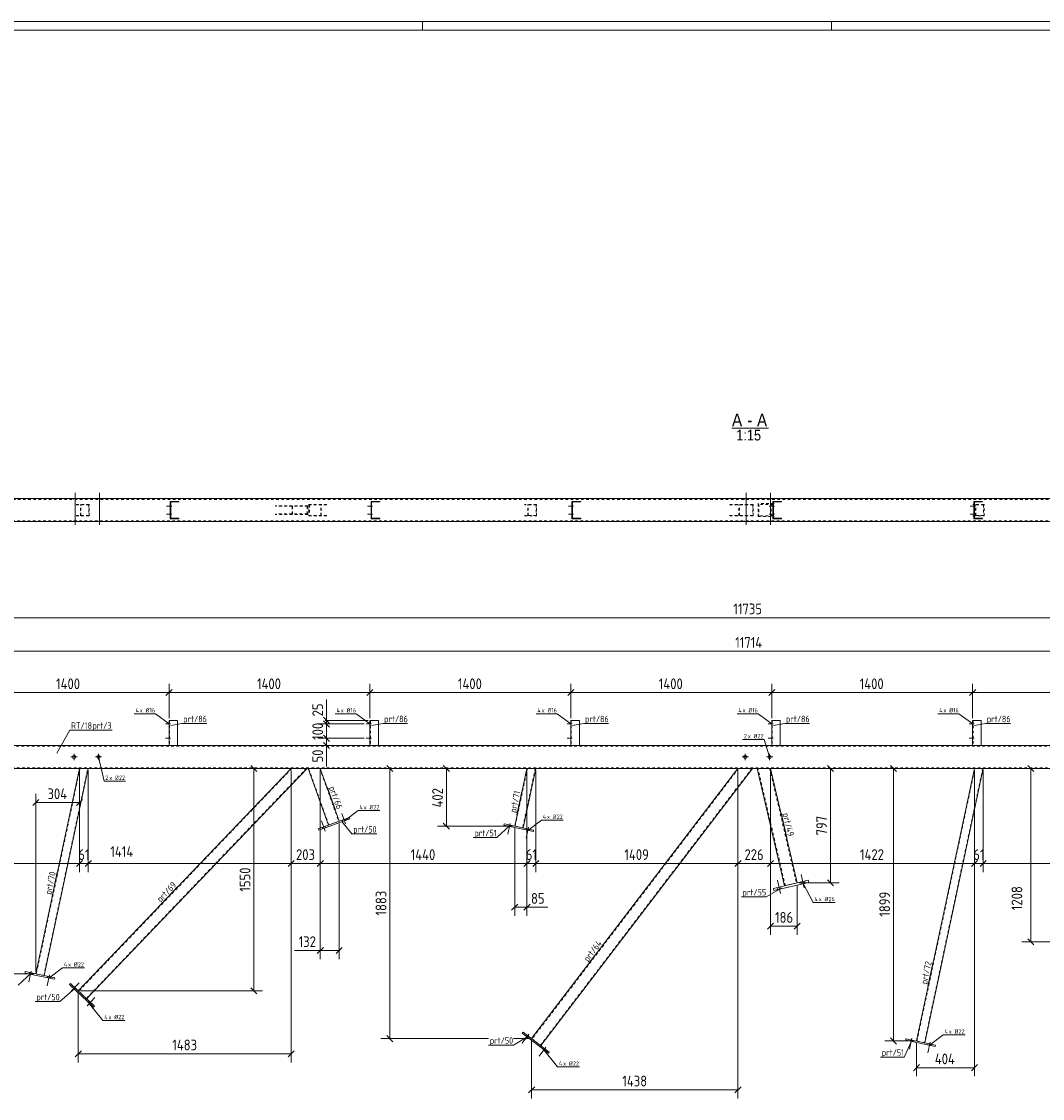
# Model space of a CAD drawing. Header units: millimetres. Extents: x 1 to 1188, y 1 to 840.
# Tile 3 of 6: x 242 to 716, y 340 to 840. Entities that reach past the tile are written whole.
import ezdxf

# ---------------------------------------------------------------- set-up
doc = ezdxf.new("R2010")
doc.units = ezdxf.units.MM
doc.header["$LTSCALE"] = 0.6
doc.linetypes.add('XKITLINE00', pattern=[0])
doc.linetypes.add('XKITLINE02', pattern=[4, 2, -2])
for name, color, linetype, lineweight in [('Bolt', 7, 'Continuous', 0), ('BoltMark', 3, 'Continuous', 0), ('DrawingSheet', 5, 'Continuous', 0), ('OtherObjectType', 1, 'Continuous', 0), ('Part', 2, 'Continuous', 0), ('PartMark', 3, 'Continuous', 0), ('Z-DIMENSIONS', 1, 'Continuous', 0)]:
    doc.layers.add(name, color=color, linetype=linetype, lineweight=lineweight)
doc.styles.add('ARIAL', font='ARIAL.TTF')
doc.styles.add('ISOCPEUR', font='ISOCPEUR.TTF')

msp = doc.modelspace()

# ---------------------------------------------------------------- linework, layer by layer
at = {"layer": 'Bolt', "color": 3, "linetype": 'XKITLINE00', "lineweight": 0}
for p, q in [((266.58, 606.2), (266.58, 621.03)), ((277.91, 606.2), (277.91, 621.03)), ((578.32, 606.2), (578.32, 621.04)), ((589.66, 606.2), (589.66, 621.04)), ((265.84, 618.03), (265.84, 618.36)), ((267.32, 618.03), (267.32, 618.36)), ((277.17, 618.03), (277.17, 618.36)), ((278.65, 618.03), (278.65, 618.36)), ((310.96, 615.4), (310.76, 615.4)), ((404.29, 615.4), (404.09, 615.4)), ((497.61, 615.4), (497.41, 615.4)), ((577.58, 618.03), (577.58, 618.36)), ((579.07, 618.03), (579.07, 618.36)), ((588.92, 618.03), (588.92, 618.36)), ((590.4, 618.03), (590.4, 618.36)), ((590.94, 615.4), (590.74, 615.4)), ((684.27, 615.4), (684.07, 615.4)), ((684.34, 615.4), (684.14, 615.4)), ((311.45, 614.86), (309.08, 614.86)), ((311.45, 611.2), (309.08, 611.2)), ((310.95, 614.33), (310.75, 614.33)), ((310.95, 610.66), (310.75, 610.66)), ((310.96, 611.73), (310.76, 611.73)), ((404.78, 614.86), (402.41, 614.86)), ((404.78, 611.2), (402.41, 611.2)), ((404.27, 614.33), (404.07, 614.33)), ((404.27, 610.66), (404.07, 610.66)), ((404.29, 611.73), (404.09, 611.73)), ((498.11, 614.86), (495.74, 614.86)), ((498.11, 611.2), (495.74, 611.2)), ((497.6, 614.33), (497.4, 614.33)), ((497.6, 610.66), (497.4, 610.66)), ((497.61, 611.73), (497.41, 611.73)), ((591.44, 614.86), (589.07, 614.86)), ((591.44, 611.2), (589.07, 611.2)), ((590.93, 614.33), (590.73, 614.33)), ((590.93, 610.66), (590.73, 610.66)), ((590.94, 611.73), (590.74, 611.73)), ((684.77, 614.86), (682.4, 614.86)), ((684.77, 611.2), (682.4, 611.2)), ((684.83, 614.86), (682.47, 614.86)), ((684.83, 611.2), (682.47, 611.2)), ((684.26, 614.33), (684.06, 614.33)), ((684.26, 610.66), (684.06, 610.66)), ((684.27, 611.73), (684.07, 611.73)), ((684.33, 614.33), (684.13, 614.33)), ((684.33, 610.66), (684.13, 610.66)), ((684.34, 611.73), (684.14, 611.73)), ((265.84, 607.7), (265.84, 608.03)), ((267.32, 607.7), (267.32, 608.03)), ((277.17, 607.7), (277.17, 608.03)), ((278.65, 607.7), (278.65, 608.03)), ((577.58, 607.7), (577.58, 608.03)), ((579.07, 607.7), (579.07, 608.03)), ((588.92, 607.7), (588.92, 608.03)), ((590.4, 607.7), (590.4, 608.03)), ((310.91, 513.69), (308.54, 513.69)), ((310.91, 513.69), (308.54, 513.69)), ((310.41, 514.22), (310.21, 514.22)), ((310.41, 514.22), (310.21, 514.22)), ((310.41, 513.15), (310.21, 513.15)), ((310.41, 513.15), (310.21, 513.15)), ((404.24, 513.69), (401.88, 513.69)), ((404.24, 513.69), (401.88, 513.69)), ((403.74, 514.22), (403.54, 514.22)), ((403.74, 514.22), (403.54, 514.22)), ((403.74, 513.15), (403.54, 513.15)), ((403.74, 513.15), (403.54, 513.15)), ((497.58, 513.69), (495.21, 513.69)), ((497.58, 513.69), (495.21, 513.69)), ((497.08, 514.22), (496.88, 514.22)), ((497.08, 514.22), (496.88, 514.22)), ((497.08, 513.15), (496.88, 513.15)), ((497.08, 513.15), (496.88, 513.15)), ((590.91, 513.69), (588.54, 513.69)), ((590.91, 513.69), (588.54, 513.69)), ((590.41, 514.22), (590.21, 514.22)), ((590.41, 514.22), (590.21, 514.22)), ((590.41, 513.15), (590.21, 513.15)), ((590.41, 513.15), (590.21, 513.15)), ((684.24, 513.69), (681.88, 513.69)), ((684.24, 513.69), (681.88, 513.69)), ((683.74, 514.22), (683.54, 514.22)), ((683.74, 514.22), (683.54, 514.22)), ((683.74, 513.15), (683.54, 513.15)), ((683.74, 513.15), (683.54, 513.15)), ((310.91, 507.02), (308.54, 507.02)), ((310.91, 507.02), (308.54, 507.02)), ((310.41, 507.55), (310.21, 507.55)), ((310.41, 507.55), (310.21, 507.55)), ((310.41, 506.49), (310.21, 506.49)), ((310.41, 506.49), (310.21, 506.49)), ((404.24, 507.02), (401.88, 507.02)), ((404.24, 507.02), (401.88, 507.02)), ((403.74, 507.55), (403.54, 507.55)), ((403.74, 507.55), (403.54, 507.55)), ((403.74, 506.49), (403.54, 506.49)), ((403.74, 506.49), (403.54, 506.49)), ((497.58, 507.02), (495.21, 507.02)), ((497.58, 507.02), (495.21, 507.02)), ((497.08, 507.55), (496.88, 507.55)), ((497.08, 507.55), (496.88, 507.55)), ((497.08, 506.49), (496.88, 506.49)), ((497.08, 506.49), (496.88, 506.49)), ((590.91, 507.02), (588.54, 507.02)), ((590.91, 507.02), (588.54, 507.02)), ((590.41, 507.55), (590.21, 507.55)), ((590.41, 507.55), (590.21, 507.55)), ((590.41, 506.49), (590.21, 506.49)), ((590.41, 506.49), (590.21, 506.49)), ((684.24, 507.02), (681.88, 507.02)), ((684.24, 507.02), (681.88, 507.02)), ((683.74, 507.55), (683.54, 507.55)), ((683.74, 507.55), (683.54, 507.55)), ((683.74, 506.49), (683.54, 506.49)), ((683.74, 506.49), (683.54, 506.49)), ((267.59, 498.36), (264.65, 498.36)), ((266.12, 496.89), (266.12, 499.82)), ((278.92, 498.36), (275.99, 498.36)), ((277.45, 496.89), (277.45, 499.82)), ((579.35, 498.36), (576.42, 498.36)), ((577.88, 496.89), (577.88, 499.82)), ((590.68, 498.36), (587.75, 498.36)), ((589.22, 496.89), (589.22, 499.82)), ((392.21, 467.25), (390.47, 472.12)), ((392.21, 467.25), (390.47, 472.12)), ((382.8, 463.88), (381.06, 468.74)), ((382.8, 463.88), (381.06, 468.74)), ((381.6, 465.04), (381.38, 465.67)), ((381.6, 465.04), (381.38, 465.67)), ((382.98, 465.54), (382.76, 466.16)), ((382.98, 465.54), (382.76, 466.16)), ((391.02, 468.42), (390.79, 469.05)), ((391.02, 468.42), (390.79, 469.05)), ((392.4, 468.91), (392.17, 469.54)), ((392.4, 468.91), (392.17, 469.54)), ((468.7, 467.51), (467.62, 462.46)), ((468.7, 467.51), (467.62, 462.46)), ((467.81, 466.85), (467.67, 466.2)), ((467.81, 466.85), (467.67, 466.2)), ((469.24, 466.55), (469.1, 465.89)), ((469.24, 466.55), (469.1, 465.89)), ((477.18, 465.71), (476.1, 460.66)), ((477.18, 465.71), (476.1, 460.66)), ((476.28, 465.05), (476.15, 464.4)), ((476.28, 465.05), (476.15, 464.4)), ((477.72, 464.74), (477.58, 464.09)), ((477.72, 464.74), (477.58, 464.09)), ((594.26, 434.98), (592.82, 441.15)), ((594.26, 434.98), (592.82, 441.15)), ((603.99, 439.31), (603.77, 440.28)), ((603.99, 439.31), (603.77, 440.28)), ((605.29, 437.56), (603.85, 443.72)), ((605.29, 437.56), (603.85, 443.72)), ((605.68, 439.7), (605.45, 440.68)), ((605.68, 439.7), (605.45, 440.68)), ((592.96, 436.73), (592.73, 437.71)), ((592.96, 436.73), (592.73, 437.71)), ((594.64, 437.13), (594.42, 438.1)), ((594.64, 437.13), (594.42, 438.1)), ((246.24, 398.89), (245.16, 393.84)), ((246.24, 398.89), (245.16, 393.84)), ((245.35, 398.23), (245.21, 397.58)), ((245.35, 398.23), (245.21, 397.58)), ((246.78, 397.93), (246.64, 397.27)), ((246.78, 397.93), (246.64, 397.27)), ((254.71, 397.09), (253.64, 392.04)), ((254.71, 397.09), (253.64, 392.04)), ((253.82, 396.43), (253.69, 395.78)), ((253.82, 396.43), (253.69, 395.78)), ((255.26, 396.12), (255.12, 395.47)), ((255.26, 396.12), (255.12, 395.47)), ((264.9, 389.72), (268.47, 393.46)), ((264.9, 389.72), (268.47, 393.46)), ((265.4, 391.31), (265.86, 391.8)), ((265.4, 391.31), (265.86, 391.8)), ((266.46, 390.3), (266.92, 390.78)), ((266.46, 390.3), (266.92, 390.78)), ((272.12, 382.81), (275.69, 386.54)), ((272.12, 382.81), (275.69, 386.54)), ((272.63, 384.4), (273.09, 384.88)), ((272.63, 384.4), (273.09, 384.88)), ((273.69, 383.39), (274.15, 383.87)), ((273.69, 383.39), (274.15, 383.87)), ((477.33, 369.57), (474.2, 365.46)), ((477.33, 369.57), (474.2, 365.46)), ((476.24, 369.35), (475.84, 368.82)), ((476.24, 369.35), (475.84, 368.82)), ((477.41, 368.46), (477, 367.93)), ((477.41, 368.46), (477, 367.93)), ((655.36, 367.71), (654.29, 362.66)), ((655.36, 367.71), (654.29, 362.66)), ((654.47, 367.05), (654.33, 366.4)), ((654.47, 367.05), (654.33, 366.4)), ((655.9, 366.74), (655.77, 366.09)), ((655.9, 366.74), (655.77, 366.09)), ((663.84, 365.91), (662.76, 360.85)), ((663.84, 365.91), (662.76, 360.85)), ((662.95, 365.25), (662.81, 364.59)), ((662.95, 365.25), (662.81, 364.59)), ((485.28, 363.5), (482.14, 359.4)), ((485.28, 363.5), (482.14, 359.4)), ((484.19, 363.28), (483.79, 362.75)), ((484.19, 363.28), (483.79, 362.75)), ((485.36, 362.39), (484.95, 361.86)), ((485.36, 362.39), (484.95, 361.86)), ((664.38, 364.94), (664.24, 364.29)), ((664.38, 364.94), (664.24, 364.29))]:
    msp.add_line(p, q, dxfattribs=at)
for centre in [(266.12, 498.36), (277.45, 498.36), (577.88, 498.36), (589.22, 498.36)]:
    msp.add_circle(centre, 0.733, dxfattribs=at)
at = {"layer": 'BoltMark', "color": 4, "linetype": 'XKITLINE00', "lineweight": 0}
for p, q in [((294.09, 518.45), (303.88, 518.45)), ((310.24, 513.69), (303.88, 518.45)), ((387.42, 518.45), (397.21, 518.45)), ((403.58, 513.69), (397.21, 518.45)), ((480.76, 518.45), (490.55, 518.45)), ((496.91, 513.69), (490.55, 518.45)), ((574.09, 518.45), (583.88, 518.45)), ((590.24, 513.69), (583.88, 518.45)), ((667.42, 518.45), (677.21, 518.45)), ((683.58, 513.69), (677.21, 518.45)), ((576.66, 506.42), (586.63, 506.42)), ((589.22, 498.36), (586.63, 506.42)), ((277.45, 498.36), (280.04, 487.1)), ((280.04, 487.1), (290, 487.1)), ((391.71, 468.67), (398.07, 473.43)), ((398.07, 473.43), (408.21, 473.43)), ((476.86, 464.24), (483.23, 469.01)), ((483.23, 469.01), (493.36, 469.01)), ((604.84, 439.5), (609.47, 430.75)), ((609.47, 430.75), (619.61, 430.75)), ((254.4, 395.62), (260.77, 400.39)), ((260.77, 400.39), (270.9, 400.39)), ((273.16, 383.89), (279.52, 375.93)), ((279.52, 375.93), (289.66, 375.93)), ((663.53, 364.44), (669.89, 369.21)), ((669.89, 369.21), (680.02, 369.21)), ((484.37, 362.31), (490.73, 354.35)), ((490.73, 354.35), (500.87, 354.35))]:
    msp.add_line(p, q, dxfattribs=at)
at = {"layer": 'DrawingSheet', "color": 2, "linetype": 'XKITLINE00', "lineweight": 0}
for p, q in [((1188, 840), (1, 840)), ((428, 836), (428, 840)), ((618, 836), (618, 840))]:
    msp.add_line(p, q, dxfattribs=at)
at = {"layer": 'DrawingSheet', "color": 3, "linetype": 'XKITLINE00', "lineweight": 0}
msp.add_line((1184, 836), (5, 836), dxfattribs=at)
at = {"layer": 'OtherObjectType', "color": 6, "linetype": 'XKITLINE00', "lineweight": 0}
msp.add_line((571.74, 651.13), (588.68, 651.13), dxfattribs=at)
at = {"layer": 'Part', "color": 7, "linetype": 'XKITLINE02', "lineweight": 0}
for p, q in [((189.62, 618.03), (970.57, 618.03)), ((273.12, 615.7), (267.05, 615.7)), ((272.92, 615.5), (267.25, 615.5)), ((269.03, 610.36), (269.03, 615.7)), ((269.24, 610.56), (269.24, 615.5)), ((272.92, 615.5), (272.92, 610.56)), ((273.12, 610.36), (273.12, 615.7)), ((310.92, 609.23), (310.92, 616.83)), ((310.99, 616.83), (310.92, 616.83)), ((314.72, 616.83), (314.72, 617.03)), ((383.6, 615.7), (375.23, 615.7)), ((375.23, 615.7), (375.23, 610.36)), ((383.39, 615.5), (375.44, 615.5)), ((375.44, 615.5), (375.44, 610.56)), ((380.68, 610.56), (380.68, 615.5)), ((380.89, 610.36), (380.89, 615.7)), ((404.25, 609.23), (404.25, 616.83)), ((404.33, 616.83), (404.25, 616.83)), ((408.05, 616.83), (408.05, 617.03)), ((480.99, 615.7), (475.37, 615.7)), ((480.78, 615.5), (475.58, 615.5)), ((476.9, 610.36), (476.9, 615.7)), ((477.1, 610.56), (477.1, 615.5)), ((480.78, 615.5), (480.78, 610.56)), ((480.99, 610.36), (480.99, 615.7)), ((497.58, 609.23), (497.58, 616.83)), ((497.66, 616.83), (497.58, 616.83)), ((501.38, 616.83), (501.38, 617.03)), ((581.63, 615.7), (570.33, 615.7)), ((581.38, 615.5), (570.59, 615.5)), ((574.92, 610.36), (574.92, 615.7)), ((575.17, 610.56), (575.17, 615.5)), ((581.38, 615.5), (581.38, 610.56)), ((581.63, 610.36), (581.63, 615.7)), ((591.28, 616.03), (583.84, 616.03)), ((583.84, 616.03), (583.84, 610.03)), ((590.94, 615.7), (584.18, 615.7)), ((584.18, 615.7), (584.18, 610.36)), ((589.66, 610.36), (589.66, 615.7)), ((590, 610.03), (590, 616.03)), ((590.9, 609.23), (590.9, 616.83)), ((591, 616.83), (590.9, 616.83)), ((594.7, 616.83), (594.7, 617.03)), ((688.85, 615.7), (683.7, 615.7)), ((688.65, 615.5), (683.9, 615.5)), ((684.23, 609.23), (684.23, 616.83)), ((684.34, 616.83), (684.23, 616.83)), ((684.76, 610.36), (684.76, 615.7)), ((684.97, 610.56), (684.97, 615.5)), ((688.03, 616.83), (688.03, 617.03)), ((688.65, 615.5), (688.65, 610.56)), ((688.85, 610.36), (688.85, 615.7)), ((267.05, 610.36), (273.12, 610.36)), ((272.92, 610.56), (267.25, 610.56)), ((374.73, 615.03), (359.6, 615.03)), ((374.73, 611.03), (359.6, 611.03)), ((374.46, 614.83), (359.88, 614.83)), ((374.46, 611.23), (359.88, 611.23)), ((367.35, 611.03), (367.35, 615.03)), ((367.63, 611.23), (367.63, 614.83)), ((374.46, 614.83), (374.46, 611.23)), ((374.73, 611.03), (374.73, 615.03)), ((375.23, 610.36), (383.6, 610.36)), ((383.39, 610.56), (375.44, 610.56)), ((475.37, 610.36), (480.99, 610.36)), ((480.78, 610.56), (475.58, 610.56)), ((581.63, 610.36), (570.33, 610.36)), ((581.38, 610.56), (570.59, 610.56)), ((590.94, 610.36), (584.18, 610.36)), ((683.7, 610.36), (688.85, 610.36)), ((688.65, 610.56), (683.9, 610.56)), ((970.57, 608.03), (189.62, 608.03)), ((310.92, 609.23), (310.99, 609.23)), ((314.72, 609.03), (314.72, 609.23)), ((404.25, 609.23), (404.33, 609.23)), ((408.05, 609.03), (408.05, 609.23)), ((497.58, 609.23), (497.66, 609.23)), ((501.38, 609.03), (501.38, 609.23)), ((583.84, 610.03), (591.28, 610.03)), ((590.9, 609.23), (591, 609.23)), ((594.7, 609.03), (594.7, 609.23)), ((684.23, 609.23), (684.34, 609.23)), ((688.03, 609.03), (688.03, 609.23)), ((310.41, 515.35), (310.41, 503.69)), ((403.74, 515.35), (403.74, 503.69)), ((497.08, 515.35), (497.08, 503.69)), ((590.41, 515.35), (590.41, 503.69)), ((683.74, 515.35), (683.74, 503.69)), ((970.09, 503.35), (189.2, 503.35)), ((314.21, 503.69), (310.21, 503.69)), ((310.21, 503.69), (310.21, 503.69)), ((314.21, 503.69), (314.21, 503.69)), ((407.54, 503.69), (403.54, 503.69)), ((403.54, 503.69), (403.54, 503.69)), ((407.54, 503.69), (407.54, 503.69)), ((500.88, 503.69), (496.88, 503.69)), ((496.88, 503.69), (496.88, 503.69)), ((500.88, 503.69), (500.88, 503.69)), ((590.21, 503.69), (594.21, 503.69)), ((683.54, 503.69), (687.54, 503.69)), ((967.97, 493.35), (189.2, 493.35)), ((268.83, 493.02), (248.54, 397.55)), ((252.06, 396.8), (272.51, 493.02)), ((367.23, 493.02), (268.22, 389.54)), ((272.72, 493.02), (268.63, 493.02)), ((374.06, 493.02), (271.79, 386.13)), ((366.95, 493.02), (374.33, 493.02)), ((380.49, 493.02), (374.83, 493.02)), ((384.45, 466.77), (375.04, 493.02)), ((380.28, 493.02), (389.1, 468.44)), ((471, 466.17), (476.71, 493.02)), ((480.39, 493.02), (474.52, 465.42)), ((476.5, 493.02), (480.59, 493.02)), ((574.78, 493.02), (478.84, 367.37)), ((580.99, 493.02), (482.76, 364.38)), ((581.24, 493.02), (574.53, 493.02)), ((589.61, 493.02), (583.45, 493.02)), ((596.5, 438.58), (583.79, 493.02)), ((589.27, 493.02), (601.69, 439.8)), ((657.67, 366.37), (684.58, 493.02)), ((688.27, 493.02), (661.19, 365.62)), ((684.38, 493.02), (688.47, 493.02)), ((389.29, 468.51), (384.27, 466.7)), ((470.81, 466.21), (474.72, 465.38)), ((602.01, 439.87), (596.17, 438.51)), ((252.26, 396.76), (248.35, 397.59)), ((271.93, 385.99), (268.08, 389.68)), ((478.68, 367.49), (482.92, 364.26)), ((657.47, 366.41), (661.38, 365.58))]:
    msp.add_line(p, q, dxfattribs=at)
at = {"layer": 'Part', "color": 2, "linetype": 'XKITLINE00', "lineweight": 0}
for p, q in [((970.64, 618.36), (189.75, 618.36)), ((314.79, 617.03), (310.72, 617.03)), ((310.72, 609.03), (310.72, 617.03)), ((310.79, 609.03), (310.79, 617.03)), ((314.79, 616.83), (310.99, 616.83)), ((310.99, 609.23), (310.99, 616.83)), ((314.79, 617.03), (314.79, 616.83)), ((408.13, 617.03), (404.05, 617.03)), ((404.05, 609.03), (404.05, 617.03)), ((404.13, 609.03), (404.13, 617.03)), ((408.13, 616.83), (404.33, 616.83)), ((404.33, 609.23), (404.33, 616.83)), ((408.13, 617.03), (408.13, 616.83)), ((501.46, 617.03), (497.38, 617.03)), ((497.38, 609.03), (497.38, 617.03)), ((497.46, 609.03), (497.46, 617.03)), ((501.46, 616.83), (497.66, 616.83)), ((497.66, 609.23), (497.66, 616.83)), ((501.46, 617.03), (501.46, 616.83)), ((594.8, 617.03), (590.7, 617.03)), ((590.7, 609.03), (590.7, 617.03)), ((590.8, 609.03), (590.8, 617.03)), ((594.8, 616.83), (591, 616.83)), ((591, 609.23), (591, 616.83)), ((594.8, 617.03), (594.8, 616.83)), ((688.14, 617.03), (684.03, 617.03)), ((684.03, 609.03), (684.03, 617.03)), ((684.14, 609.03), (684.14, 617.03)), ((688.14, 616.83), (684.34, 616.83)), ((684.34, 609.23), (684.34, 616.83)), ((688.14, 617.03), (688.14, 616.83)), ((189.75, 607.7), (970.64, 607.7)), ((314.79, 609.03), (310.72, 609.03)), ((314.79, 609.23), (310.99, 609.23)), ((314.79, 609.03), (314.79, 609.23)), ((408.13, 609.03), (404.05, 609.03)), ((408.13, 609.23), (404.33, 609.23)), ((408.13, 609.03), (408.13, 609.23)), ((501.46, 609.03), (497.38, 609.03)), ((501.46, 609.23), (497.66, 609.23)), ((501.46, 609.03), (501.46, 609.23)), ((594.8, 609.03), (590.7, 609.03)), ((594.8, 609.23), (591, 609.23)), ((594.8, 609.03), (594.8, 609.23)), ((688.14, 609.03), (684.03, 609.03)), ((688.14, 609.23), (684.34, 609.23)), ((688.14, 609.03), (688.14, 609.23)), ((310.21, 515.35), (310.21, 503.69)), ((314.21, 515.35), (310.21, 515.35)), ((314.21, 503.69), (314.21, 515.35)), ((403.54, 515.35), (403.54, 503.69)), ((407.54, 515.35), (403.54, 515.35)), ((407.54, 503.69), (407.54, 515.35)), ((496.88, 515.35), (496.88, 503.69)), ((500.88, 515.35), (496.88, 515.35)), ((500.88, 503.69), (500.88, 515.35)), ((594.21, 515.35), (590.21, 515.35)), ((590.21, 515.35), (590.21, 503.69)), ((594.21, 503.69), (594.21, 515.35)), ((687.54, 515.35), (683.54, 515.35)), ((683.54, 515.35), (683.54, 503.69)), ((687.54, 503.69), (687.54, 515.35)), ((189.2, 503.69), (970.17, 503.69)), ((189.2, 493.02), (967.9, 493.02)), ((268.63, 493.02), (248.35, 397.59)), ((252.26, 396.76), (272.72, 493.02)), ((268.08, 389.68), (366.95, 493.02)), ((374.33, 493.02), (271.93, 385.99)), ((384.27, 466.7), (374.83, 493.02)), ((389.29, 468.51), (380.49, 493.02)), ((470.81, 466.21), (476.5, 493.02)), ((474.72, 465.38), (480.59, 493.02)), ((574.53, 493.02), (478.68, 367.49)), ((482.92, 364.26), (581.24, 493.02)), ((596.17, 438.51), (583.45, 493.02)), ((602.01, 439.87), (589.61, 493.02)), ((657.47, 366.41), (684.38, 493.02)), ((661.38, 365.58), (688.47, 493.02)), ((379.56, 465.02), (393.99, 470.19)), ((394.22, 469.57), (379.78, 464.39)), ((393.99, 470.19), (394.22, 469.57)), ((465.92, 467.25), (465.78, 466.6)), ((465.78, 466.6), (479.47, 463.69)), ((465.92, 467.25), (479.61, 464.34)), ((379.78, 464.39), (379.56, 465.02)), ((479.47, 463.69), (479.61, 464.34)), ((590.98, 437.3), (607.21, 441.08)), ((607.21, 441.08), (607.43, 440.11)), ((591.2, 436.32), (590.98, 437.3)), ((607.43, 440.11), (591.2, 436.32)), ((243.32, 397.98), (243.46, 398.63)), ((257.01, 395.07), (243.32, 397.98)), ((243.46, 398.63), (257.15, 395.72)), ((257.15, 395.72), (257.01, 395.07)), ((264.47, 393.13), (264.01, 392.65)), ((264.01, 392.65), (275.09, 382.05)), ((275.55, 382.53), (264.47, 393.13)), ((275.09, 382.05), (275.55, 382.53)), ((474.3, 370), (474.71, 370.53)), ((474.71, 370.53), (486.89, 361.22)), ((486.49, 360.69), (474.3, 370)), ((652.44, 366.8), (652.58, 367.45)), ((666.13, 363.89), (652.44, 366.8)), ((652.58, 367.45), (666.27, 364.54)), ((486.89, 361.22), (486.49, 360.69)), ((666.27, 364.54), (666.13, 363.89))]:
    msp.add_line(p, q, dxfattribs=at)
at = {"layer": 'Part', "color": 11, "linetype": 'XKITLINE00', "lineweight": 0}
for p, q in [((310.79, 616.01), (310.99, 616.21)), ((311.61, 616.83), (311.81, 617.03)), ((314.31, 616.83), (314.51, 617.03)), ((404.13, 616.01), (404.33, 616.21)), ((404.95, 616.83), (405.15, 617.03)), ((407.64, 616.83), (407.84, 617.03)), ((497.46, 616.01), (497.66, 616.21)), ((498.29, 616.83), (498.49, 617.03)), ((500.98, 616.83), (501.18, 617.03)), ((590.8, 616.01), (591, 616.21)), ((591.63, 616.83), (591.83, 617.03)), ((594.32, 616.83), (594.52, 617.03)), ((684.14, 616.01), (684.34, 616.21)), ((684.96, 616.83), (685.16, 617.03)), ((687.66, 616.83), (687.86, 617.03)), ((310.79, 613.31), (310.99, 613.51)), ((310.79, 611.97), (310.99, 612.17)), ((404.13, 613.31), (404.33, 613.51)), ((404.13, 611.97), (404.33, 612.17)), ((497.46, 613.31), (497.66, 613.51)), ((497.46, 611.97), (497.66, 612.17)), ((590.8, 613.31), (591, 613.51)), ((590.8, 611.97), (591, 612.17)), ((684.14, 613.31), (684.34, 613.51)), ((684.14, 611.97), (684.34, 612.17)), ((310.79, 609.27), (310.99, 609.47)), ((311.89, 609.03), (312.09, 609.23)), ((314.59, 609.03), (314.79, 609.23)), ((404.13, 609.27), (404.33, 609.47)), ((405.23, 609.03), (405.43, 609.23)), ((407.93, 609.03), (408.13, 609.23)), ((497.46, 609.27), (497.66, 609.47)), ((498.57, 609.03), (498.77, 609.23)), ((501.26, 609.03), (501.46, 609.23)), ((501.46, 609.23), (501.46, 609.23)), ((590.8, 609.27), (591, 609.47)), ((591.91, 609.03), (592.11, 609.23)), ((594.6, 609.03), (594.8, 609.23)), ((594.8, 609.23), (594.8, 609.23)), ((684.14, 609.27), (684.34, 609.47)), ((685.25, 609.03), (685.45, 609.23)), ((687.94, 609.03), (688.14, 609.23)), ((688.14, 609.23), (688.14, 609.23))]:
    msp.add_line(p, q, dxfattribs=at)
at = {"layer": 'PartMark', "color": 7, "linetype": 'XKITLINE00', "lineweight": 0}
for p, q in [((258.12, 500.14), (264.12, 510.84)), ((264.12, 510.84), (283.75, 510.84)), ((311.03, 513), (316.22, 513.9)), ((316.22, 513.9), (327.74, 513.9)), ((404.36, 513), (409.56, 513.9)), ((409.56, 513.9), (421.07, 513.9)), ((497.7, 513), (502.89, 513.9)), ((502.89, 513.9), (514.4, 513.9)), ((591.03, 513), (596.23, 513.9)), ((596.23, 513.9), (607.74, 513.9)), ((684.36, 513), (689.56, 513.9)), ((689.56, 513.9), (701.07, 513.9)), ((383.67, 484.46), (387.56, 473.62)), ((471.83, 471.52), (474.12, 482.27)), ((594.52, 472.43), (597.19, 460.97)), ((390.46, 468.3), (395.22, 462.63)), ((468.61, 466.51), (462.55, 460.91)), ((395.22, 462.63), (406.73, 462.63)), ((451.55, 460.91), (462.55, 460.91)), ((255.88, 433.54), (258.28, 444.8)), ((306.39, 429.86), (314.34, 438.18)), ((594.38, 437.32), (587.61, 433.41)), ((576.1, 433.41), (587.61, 433.41)), ((505, 402.12), (512.14, 411.48)), ((662.78, 391.86), (665.17, 403.12)), ((246.15, 397.89), (240.09, 392.29)), ((266.44, 390.8), (259.51, 384.7)), ((248, 384.7), (259.51, 384.7)), ((476.95, 368.46), (470.19, 364.54)), ((655.27, 366.71), (651.74, 358.94)), ((458.67, 364.54), (470.19, 364.54)), ((640.75, 358.94), (651.74, 358.94))]:
    msp.add_line(p, q, dxfattribs=at)
at = {"layer": 'Z-DIMENSIONS', "color": 7, "linetype": 'XKITLINE00', "lineweight": 0}
for p, q in [((187.87, 563.04), (970.18, 563.04)), ((189.2, 547.44), (970.17, 547.44)), ((310.21, 516.35), (310.21, 532.35)), ((310.21, 516.35), (310.21, 532.35)), ((403.54, 516.35), (403.54, 532.35)), ((403.54, 516.35), (403.54, 532.35)), ((496.88, 516.35), (496.88, 532.35)), ((496.88, 516.35), (496.88, 532.35)), ((590.21, 516.35), (590.21, 532.35)), ((590.21, 516.35), (590.21, 532.35)), ((683.54, 516.35), (683.54, 532.35)), ((683.54, 516.35), (683.54, 532.35)), ((216.88, 528.25), (310.21, 528.25)), ((311.62, 529.67), (308.8, 526.84)), ((311.62, 529.67), (308.8, 526.84)), ((310.21, 528.25), (403.54, 528.25)), ((404.96, 529.67), (402.13, 526.84)), ((404.96, 529.67), (402.13, 526.84)), ((403.54, 528.25), (496.88, 528.25)), ((498.29, 529.67), (495.46, 526.84)), ((498.29, 529.67), (495.46, 526.84)), ((496.88, 528.25), (590.21, 528.25)), ((591.62, 529.67), (588.8, 526.84)), ((591.62, 529.67), (588.8, 526.84)), ((590.21, 528.25), (683.54, 528.25)), ((684.96, 529.67), (682.13, 526.84)), ((684.96, 529.67), (682.13, 526.84)), ((683.54, 528.25), (776.88, 528.25)), ((383.4, 515.35), (383.4, 525.12)), ((383.4, 515.35), (383.4, 525.12)), ((381.99, 516.77), (384.82, 513.94)), ((402.74, 515.35), (382.8, 515.35)), ((383.4, 513.69), (383.4, 515.35)), ((400.88, 513.69), (379.3, 513.69)), ((381.99, 515.1), (384.82, 512.27)), ((382.8, 514.29), (384.82, 512.27)), ((400.88, 513.69), (382.8, 513.69)), ((383.4, 507.02), (383.4, 513.69)), ((400.88, 507.02), (379.3, 507.02)), ((381.99, 508.43), (384.82, 505.6)), ((382.8, 507.62), (384.82, 505.6)), ((400.88, 507.02), (382.8, 507.02)), ((383.4, 503.69), (383.4, 507.02)), ((402.54, 503.69), (379.3, 503.69)), ((381.99, 505.1), (384.82, 502.27)), ((383.4, 503.69), (383.4, 493.92)), ((383.4, 503.69), (383.4, 493.92)), ((923.67, 493.02), (209.52, 493.02)), ((245.69, 493.02), (905.61, 493.02)), ((268.63, 492.02), (268.63, 473.15)), ((268.63, 492.02), (268.63, 444.88)), ((268.63, 492.02), (268.63, 456.48)), ((272.72, 492.02), (272.72, 456.48)), ((272.72, 492.02), (272.72, 444.88)), ((313.56, 493.02), (860.32, 493.02)), ((343.03, 493.02), (835.8, 493.02)), ((850.27, 493.02), (345.55, 493.02)), ((348.24, 494.43), (351.07, 491.61)), ((349.65, 389.68), (349.65, 493.02)), ((366.95, 492.02), (366.95, 356.48)), ((366.95, 492.02), (366.95, 444.88)), ((366.95, 492.02), (366.95, 444.88)), ((380.49, 492.02), (380.49, 404.44)), ((380.49, 492.02), (380.49, 444.88)), ((380.49, 492.02), (380.49, 444.88)), ((620.67, 493.02), (408.69, 493.02)), ((411.37, 494.43), (414.2, 491.61)), ((412.79, 367.49), (412.79, 493.02)), ((430.33, 493.02), (714.54, 493.02)), ((708.01, 493.02), (434.96, 493.02)), ((437.65, 494.43), (440.47, 491.61)), ((439.06, 466.21), (439.06, 493.02)), ((476.5, 492.02), (476.5, 456.48)), ((476.5, 492.02), (476.5, 444.88)), ((476.5, 492.02), (476.5, 456.48)), ((480.59, 492.02), (480.59, 456.48)), ((480.59, 492.02), (480.59, 444.88)), ((502.93, 493.02), (650.79, 493.02)), ((547.44, 493.02), (621.47, 493.02)), ((574.53, 492.02), (574.53, 339.71)), ((574.53, 492.02), (574.53, 444.88)), ((574.53, 492.02), (574.53, 444.88)), ((589.61, 492.02), (589.61, 415.72)), ((589.61, 492.02), (589.61, 444.88)), ((589.61, 492.02), (589.61, 444.88)), ((616.06, 494.43), (618.89, 491.61)), ((617.47, 439.87), (617.47, 493.02)), ((645.38, 494.43), (648.21, 491.61)), ((646.79, 366.41), (646.79, 493.02)), ((684.38, 492.02), (684.38, 456.48)), ((684.38, 492.02), (684.38, 444.88)), ((684.38, 492.02), (684.38, 456.48)), ((688.47, 492.02), (688.47, 456.48)), ((688.47, 492.02), (688.47, 444.88)), ((709.12, 494.43), (711.95, 491.61)), ((710.54, 412.49), (710.54, 493.02)), ((248.35, 398.59), (248.35, 481.25)), ((249.76, 478.57), (246.93, 475.74)), ((248.35, 477.15), (268.63, 477.15)), ((270.04, 478.57), (267.22, 475.74)), ((389.29, 467.51), (389.29, 404.44)), ((469.81, 466.21), (434.96, 466.21)), ((437.65, 467.63), (440.47, 464.8)), ((470.81, 465.21), (470.81, 424.53)), ((270.04, 450.29), (267.22, 447.46)), ((274.13, 450.29), (271.3, 447.46)), ((368.37, 450.29), (365.54, 447.46)), ((381.91, 450.29), (379.08, 447.46)), ((381.91, 450.29), (379.08, 447.46)), ((477.92, 450.29), (475.09, 447.46)), ((482.01, 450.29), (479.18, 447.46)), ((575.94, 450.29), (573.11, 447.46)), ((575.94, 450.29), (573.11, 447.46)), ((591.03, 450.29), (588.2, 447.46)), ((591.03, 450.29), (588.2, 447.46)), ((685.79, 450.29), (682.97, 447.46)), ((689.88, 450.29), (687.06, 447.46)), ((189.2, 448.88), (268.63, 448.88)), ((269.23, 449.48), (267.22, 447.46)), ((268.63, 449.48), (268.63, 444.88)), ((268.63, 448.88), (272.72, 448.88)), ((273.32, 449.48), (271.3, 447.46)), ((272.72, 449.48), (272.72, 444.88)), ((272.72, 448.88), (366.95, 448.88)), ((368.21, 450.13), (365.54, 447.46)), ((366.95, 448.88), (380.49, 448.88)), ((380.49, 448.88), (476.5, 448.88)), ((477.1, 449.48), (475.09, 447.46)), ((476.5, 449.48), (476.5, 424.53)), ((476.5, 449.48), (476.5, 444.88)), ((476.5, 448.88), (480.59, 448.88)), ((481.19, 449.48), (479.18, 447.46)), ((480.59, 449.48), (480.59, 444.88)), ((480.59, 448.88), (574.53, 448.88)), ((574.53, 448.88), (589.61, 448.88)), ((589.61, 448.88), (684.38, 448.88)), ((684.98, 449.48), (682.97, 447.46)), ((684.38, 449.48), (684.38, 350)), ((684.38, 449.48), (684.38, 444.88)), ((684.38, 448.88), (688.47, 448.88)), ((689.07, 449.48), (687.06, 447.46)), ((688.47, 449.48), (688.47, 444.88)), ((688.47, 448.88), (782.76, 448.88)), ((616.06, 441.29), (618.89, 438.46)), ((602.01, 438.87), (602.01, 415.72)), ((603.01, 439.87), (621.47, 439.87)), ((472.22, 429.94), (469.39, 427.11)), ((470.81, 428.53), (476.5, 428.53)), ((477.92, 429.94), (475.09, 427.11)), ((476.5, 428.53), (486.27, 428.53)), ((476.5, 428.53), (486.27, 428.53)), ((591.03, 421.14), (588.2, 418.31)), ((603.43, 421.14), (600.6, 418.31)), ((589.61, 419.72), (602.01, 419.72)), ((729.07, 412.49), (706.44, 412.49)), ((709.12, 413.9), (711.95, 411.07)), ((380.49, 408.44), (368.58, 408.44)), ((380.49, 408.44), (368.58, 408.44)), ((381.91, 409.85), (379.08, 407.02)), ((380.49, 408.44), (389.29, 408.44)), ((390.7, 409.85), (387.87, 407.02)), ((247.35, 397.59), (209.52, 397.59)), ((348.24, 391.09), (351.07, 388.26)), ((268.08, 388.68), (268.08, 356.48)), ((269.08, 389.68), (353.65, 389.68)), ((458.67, 367.49), (408.69, 367.49)), ((411.37, 368.91), (414.2, 366.08)), ((477.68, 367.49), (470.19, 367.49)), ((478.68, 366.49), (478.68, 339.71)), ((656.47, 366.41), (642.69, 366.41)), ((645.38, 367.82), (648.21, 365)), ((657.47, 365.41), (657.47, 350)), ((269.49, 361.9), (266.67, 359.07)), ((268.08, 360.48), (366.95, 360.48)), ((368.37, 361.9), (365.54, 359.07)), ((658.88, 355.41), (656.06, 352.58)), ((685.79, 355.41), (682.97, 352.58)), ((657.47, 354), (684.38, 354)), ((480.09, 345.12), (477.27, 342.3)), ((478.68, 343.71), (574.53, 343.71)), ((575.94, 345.12), (573.11, 342.3))]:
    msp.add_line(p, q, dxfattribs=at)
at = {"layer": 'Z-DIMENSIONS', "color": 3}
for p in [(310.21, 528.25), (310.21, 528.25), (403.54, 528.25), (403.54, 528.25), (496.88, 528.25), (496.88, 528.25), (590.21, 528.25), (590.21, 528.25), (683.54, 528.25), (683.54, 528.25), (383.4, 515.35), (383.4, 513.69), (383.4, 513.69), (383.4, 507.02), (383.4, 507.02), (383.4, 503.69), (349.65, 493.02), (412.79, 493.02), (439.06, 493.02), (617.47, 493.02), (646.79, 493.02), (710.54, 493.02), (248.35, 477.15), (268.63, 477.15), (439.06, 466.21), (268.63, 448.88), (268.63, 448.88), (272.72, 448.88), (272.72, 448.88), (366.95, 448.88), (366.95, 448.88), (380.49, 448.88), (380.49, 448.88), (476.5, 448.88), (476.5, 448.88), (480.59, 448.88), (480.59, 448.88), (574.53, 448.88), (574.53, 448.88), (589.61, 448.88), (589.61, 448.88), (684.38, 448.88), (684.38, 448.88), (688.47, 448.88), (688.47, 448.88), (617.47, 439.87), (470.81, 428.53), (476.5, 428.53), (589.61, 419.72), (602.01, 419.72), (710.54, 412.49), (380.49, 408.44), (389.29, 408.44), (349.65, 389.68), (412.79, 367.49), (646.79, 366.41), (268.08, 360.48), (366.95, 360.48), (657.47, 354), (684.38, 354), (478.68, 343.71), (574.53, 343.71)]:
    msp.add_point(p, dxfattribs=at)

# ---------------------------------------------------------------- texts
at = {"layer": 'BoltMark', "color": 4, "style": 'ISOCPEUR', "width": 0.85}
for s, p in [('4', (294.69, 519.05)), ('x Ø', (296.66, 519.05)), ('16', (301.22, 519.05)), ('4', (388.02, 519.05)), ('x Ø', (390, 519.05)), ('16', (394.55, 519.05)), ('4', (481.36, 519.05)), ('x Ø', (483.33, 519.05)), ('16', (487.88, 519.05)), ('4', (574.69, 519.05)), ('x Ø', (576.66, 519.05)), ('16', (581.22, 519.05)), ('4', (668.02, 519.05)), ('x Ø', (670, 519.05)), ('16', (674.55, 519.05)), ('2', (577.26, 507.02)), ('x Ø', (579.07, 507.02)), ('22', (583.62, 507.02)), ('2', (280.64, 487.7)), ('x Ø', (282.45, 487.7)), ('22', (287, 487.7)), ('4', (398.67, 474.03)), ('x Ø', (400.65, 474.03)), ('22', (405.2, 474.03)), ('4', (483.83, 469.61)), ('x Ø', (485.8, 469.61)), ('22', (490.36, 469.61)), ('4', (610.07, 431.35)), ('x Ø', (612.05, 431.35)), ('26', (616.6, 431.35)), ('4', (261.37, 400.99)), ('x Ø', (263.34, 400.99)), ('22', (267.89, 400.99)), ('4', (280.12, 376.53)), ('x Ø', (282.1, 376.53)), ('22', (286.65, 376.53)), ('4', (670.49, 369.81)), ('x Ø', (672.46, 369.81)), ('22', (677.02, 369.81)), ('4', (491.33, 354.95)), ('x Ø', (493.31, 354.95)), ('22', (497.86, 354.95))]:
    msp.add_text(s, height=2, dxfattribs=at).set_placement(p)
at = {"layer": 'OtherObjectType', "color": 6, "style": 'ARIAL', "width": 0.85}
for s, height, p in [('A', 6, (571.74, 651.88)), ('A', 6, (583.34, 651.88)), ('1:15', 5, (573.72, 645.38)), ('-', 6, (578.87, 651.88))]:
    msp.add_text(s, height=height, dxfattribs=at).set_placement(p)
at = {"layer": 'PartMark', "color": 3, "style": 'ISOCPEUR', "width": 0.85}
for s, p in [('prt/86', (316.82, 514.5)), ('prt/86', (410.16, 514.5)), ('prt/86', (503.49, 514.5)), ('prt/86', (596.83, 514.5)), ('prt/86', (690.16, 514.5)), ('prt/3', (274.64, 511.44)), ('prt/50', (395.82, 463.23)), ('prt/51', (452.15, 461.51)), ('prt/55', (576.7, 434.01)), ('prt/50', (248.6, 385.3)), ('prt/50', (459.27, 365.14)), ('prt/51', (641.35, 359.54))]:
    msp.add_text(s, height=3, dxfattribs=at).set_placement(p)
at = {"layer": 'PartMark', "color": 1, "style": 'ISOCPEUR', "width": 0.85}
msp.add_text('RT/18', height=3, dxfattribs=at).set_placement((264.72, 511.44))
at = {"layer": 'PartMark', "color": 3, "style": 'ISOCPEUR', "width": 0.85}
for s, rotation, p in [('prt/66', -70.2675, (384.44, 484.1)), ('prt/71', 78.0025, (471.37, 472.23)), ('prt/49', -76.868, (595.24, 471.98)), ('prt/70', 78.0025, (255.42, 434.25)), ('prt/69', 46.2663, (306.37, 430.71)), ('prt/64', 52.6376, (504.88, 402.96)), ('prt/72', 78.0025, (662.32, 392.57))]:
    msp.add_text(s, height=3, rotation=rotation, dxfattribs=at).set_placement(p)
at = {"layer": 'Z-DIMENSIONS', "color": 3, "style": 'ISOCPEUR', "width": 0.85}
for s, p in [('11735', (572.37, 564.64)), ('11714', (573.24, 549.04)), ('1400', (257.74, 529.85)), ('1400', (351.08, 529.85)), ('1400', (444.41, 529.85)), ('1400', (537.74, 529.85)), ('1400', (631.08, 529.85)), ('304', (253.76, 478.75)), ('61', (268.1, 450.48)), ('1414', (282.95, 451.9)), ('203', (369.21, 450.48)), ('1440', (422.48, 450.48)), ('61', (475.97, 450.48)), ('1409', (521.76, 450.48)), ('226', (577.56, 450.48)), ('1422', (631.2, 450.48)), ('61', (683.85, 450.48)), ('85', (478.38, 430.13)), ('186', (591.73, 421.32)), ('132', (370.45, 410.04)), ('1483', (311.72, 362.08)), ('404', (665.98, 355.6)), ('1438', (520.8, 345.31))]:
    msp.add_text(s, height=5, dxfattribs=at).set_placement(p)
for s, p in [('25', (381.8, 517.23)), ('100', (381.8, 506.27)), ('50', (381.8, 495.8)), ('402', (437.46, 474.89)), ('797', (615.87, 461.93)), ('1550', (348.05, 435.76)), ('1883', (411.19, 424.67)), ('1899', (645.19, 424.13)), ('1208', (706.61, 427.18))]:
    msp.add_text(s, height=5, rotation=90.0002, dxfattribs=at).set_placement(p)

doc.saveas('drawing.dxf')
